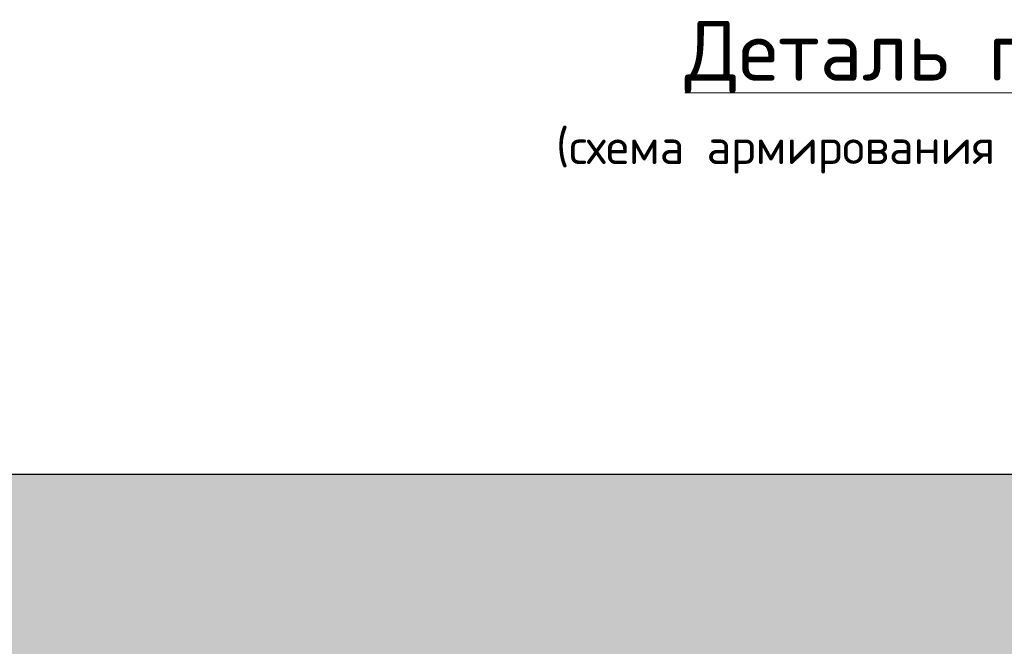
# Model space of a CAD drawing. Header units: metres. Extents: x -38 to 93, y -15 to 21.
# Tile 80 of 152: x 81.24 to 82.72, y -4.508 to -3.567. Entities that reach past the tile are written whole.
import ezdxf

# ---------------------------------------------------------------- set-up
doc = ezdxf.new("R2010")
doc.units = ezdxf.units.M
for name, color, linetype, lineweight in [('XR$4$Перекрытие (1)', 7, 'Continuous', 35), ('XR$4$Текст_ общее_1', 7, 'Continuous', 13), ('XR$6$Перекрытие (1)', 7, 'Continuous', 35), ('XR$6$Текст_ общее_1', 7, 'Continuous', 13)]:
    doc.layers.add(name, color=color, linetype=linetype, lineweight=lineweight)

msp = doc.modelspace()

# ---------------------------------------------------------------- hatches: boundary and pattern name
at = {"linetype": 'Continuous', "lineweight": 13, "true_color": 0xf1f1f1, "transparency": 33554687}
msp.add_hatch(color=7, dxfattribs=at).paths.add_polyline_path([(84.3056, -4.2499), (80.9556, -4.2499), (80.9556, -5.8499), (84.3056, -5.8499)])
msp.add_hatch(color=7, dxfattribs=at).paths.add_polyline_path([(84.3056, -4.2499), (80.9556, -4.2499), (80.9556, -5.8499), (84.3056, -5.8499)])

# ---------------------------------------------------------------- linework, layer by layer
at = {"layer": 'XR$4$Перекрытие (1)', "color": 7, "linetype": 'Continuous', "lineweight": 25, "transparency": 33554687}
msp.add_line((80.9556, -4.2499), (84.3056, -4.2499), dxfattribs=at)
at = {"layer": 'XR$6$Перекрытие (1)', "color": 7, "linetype": 'Continuous', "lineweight": 25, "transparency": 33554687}
msp.add_line((80.9556, -4.2499), (84.3056, -4.2499), dxfattribs=at)

# ---------------------------------------------------------------- texts
at = {"layer": 'XR$4$Текст_ общее_1', "color": 7, "linetype": 'Continuous', "lineweight": 13, "transparency": 33554687, "insert": (82.6368, -3.5688), "char_height": 0.09, "width": 2.112075, "attachment_point": 2, "line_spacing_factor": 1.084337}
msp.add_mtext('\\A1;{\\L\\fISOCPEUR|i0|b0;\\H0.090000;\\W1.000000;\\C7;  Деталь плана 2\\l}\\P{\\fISOCPEUR|i0|b0;\\H0.052500;\\W1.000000;\\C7;(схема армирования ребер балкона)}\\P', dxfattribs=at)
at = {"layer": 'XR$6$Текст_ общее_1', "color": 7, "linetype": 'Continuous', "lineweight": 13, "transparency": 33554687, "insert": (82.6368, -3.5688), "char_height": 0.09, "width": 2.112075, "attachment_point": 2, "line_spacing_factor": 1.084337}
msp.add_mtext('\\A1;{\\L\\fISOCPEUR|i0|b0;\\H0.090000;\\W1.000000;\\C7;  Деталь плана 2\\l}\\P{\\fISOCPEUR|i0|b0;\\H0.052500;\\W1.000000;\\C7;(схема армирования ребер балкона)}\\P', dxfattribs=at)

doc.saveas('drawing.dxf')
